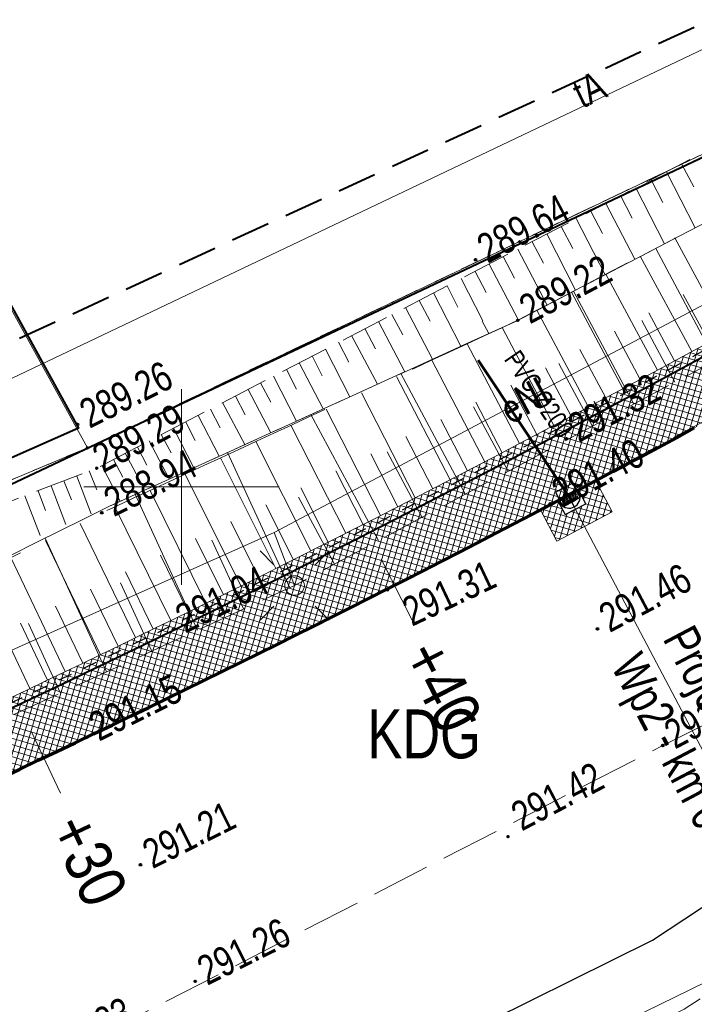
# Model space of a CAD drawing. Header units: metres. Extents: x 7437397 to 7437776, y 5556446 to 5556944.
# Tile 17 of 45: x 7437546 to 7437563, y 5556687 to 5556712. Entities that reach past the tile are written whole.
import ezdxf
from ezdxf.enums import TextEntityAlignment as Align

# ---------------------------------------------------------------- set-up
doc = ezdxf.new("R2010")
doc.units = ezdxf.units.M
doc.header["$MEASUREMENT"] = 0
for name, pattern in [('0.5_0.5', [1.5, 0.5, -0.5, 0.5]), ('BUBZ01-500', [1.75, 1.25, -0.5]), ('DGN Style 2', [6.14715, 3.68829, -2.45886]), ('DGN Style 3', [8.60601, 6.14715, -2.45886]), ('EGBU01-500', [1, 0.5, -0.5]), ('KTCR02-500', [1.5, 1, -0.5]), ('KTJZ01-500', [2, 1.5, -0.5])]:
    doc.linetypes.add(name, pattern=pattern)
for name, color, linetype, lineweight in [('203-Punkt załamania granicy działki nie stabilizowany', 7, 'Continuous', 5), ('BUBZ01', 250, 'Continuous', 5), ('BUIB02_01', 250, 'Continuous', 5), ('D_balustrada', 7, '0.5_0.5', 30), ('D_kilometraz', 7, 'Continuous', 13), ('D_kraweznik', 7, 'Continuous', 70), ('D_obrzeze', 7, 'Continuous', 40), ('D_odwodnienie liniowe_wpust', 36, 'Continuous', 25), ('D_opisy', 7, 'Continuous', 13), ('D_pobocze', 7, 'Continuous', 13), ('D_skarpa', 7, 'DGN Style 3', 20), ('D_skarpa-symbol', 7, 'Continuous', 20), ('D_zakres', 7, 'DGN Style 2', 13), ('DS_chodniki', 4, 'Continuous', 0), ('DS_nawierzchnia bitumiczna odtworzenie', 252, 'Continuous', 0), ('DS_pobocze', 1, 'Continuous', 0), ('EGBD03', 250, 'Continuous', 5), ('EGBP04_03', 250, 'Continuous', 5), ('EGBU01', 250, 'Continuous', 5), ('elementy drogowe', 250, 'Continuous', 5), ('IS-Kratka', 40, 'Continuous', 30), ('KTCR02', 250, 'Continuous', 5), ('KTJZ01', 250, 'Continuous', 5), ('KTKR01', 250, 'Continuous', 5), ('KTOK05_01', 250, 'Continuous', 5), ('latarnia na słupie lub maszcie (punkt)', 7, 'Continuous', 5), ('MPZP', 250, 'Continuous', 5), ('punkt wysokościowy sztuczny', 7, 'Continuous', 5), ('RTPW01', 250, 'Continuous', 5), ('RTPW02', 250, 'Continuous', 5), ('rzedne dla projektanta', 250, 'Continuous', 5), ('SUPE_01', 250, 'Continuous', 5), ('SUPT_01', 250, 'Continuous', 5), ('SUSM01', 250, 'Continuous', 5), ('SUSM04_01_E', 250, 'Continuous', 5), ('słup (punkt)', 7, 'Continuous', 5), ('Warstwa 3', 250, 'Continuous', 5), ('Warstwa1Kanalizacja deszczowa', 30, 'Continuous', 60)]:
    doc.layers.add(name, color=color, linetype=linetype, lineweight=lineweight)
doc.styles.get("Standard").update_dxf_attribs({"font": 'txt.shx', "width": 0.75})
doc.styles.add('Style-Arial Narrow', font='ARIALN.TTF')
doc.linetypes.add('KTOK05_01-500', pattern='A,3.75,[13,dgnlstyle-rozp_2015.shx,S=0.002778,R=0,X=0,Y=0],3.75', length=7.5)

# ---------------------------------------------------------------- blocks, each defined once
blk = doc.blocks.new('203')
at = {"layer": '203-Punkt załamania granicy działki nie stabilizowany', "linetype": 'Continuous', "lineweight": 13}
h = blk.add_hatch(color=96, dxfattribs=at)
edge = h.paths.add_edge_path()
edge.add_arc((0, 0), 0.45, 0, 360)
blk = doc.blocks.new('PW02')
at = {"layer": 'punkt wysokościowy sztuczny', "linetype": 'Continuous', "lineweight": 13}
h = blk.add_hatch(color=0, dxfattribs=at)
edge = h.paths.add_edge_path()
edge.add_arc((0, 0), 0.45, 0, 360)
blk = doc.blocks.new('SM04')
at = {"layer": 'słup (punkt)', "color": 0, "linetype": 'Continuous', "lineweight": 13}
blk.add_circle((0, 0), 2.5, dxfattribs=at)
blk = doc.blocks.new('SM011')
at = {"layer": 'latarnia na słupie lub maszcie (punkt)', "color": 0, "linetype": 'Continuous', "lineweight": 13}
for p, q in [((-5.3, 5.31), (-8.83, 8.84)), ((5.31, 5.31), (8.84, 8.84)), ((-5.3, -5.3), (-8.83, -8.83)), ((5.31, -5.3), (8.84, -8.83))]:
    blk.add_line(p, q, dxfattribs=at)

msp = doc.modelspace()

# ---------------------------------------------------------------- hatches: boundary and pattern name
at = {"layer": 'DS_nawierzchnia bitumiczna odtworzenie', "lineweight": 0}
h = msp.add_hatch(dxfattribs=at)
h.set_pattern_fill('CROSSHATCH', color=256, style=0, pattern_type=2)
h.set_pattern_definition([(73.467, (7437560.36012, 5556699.40724), (-0.143798, 0.042686), []), (343.467, (7437560.36012, 5556699.40724), (0.042686, 0.143798), [])])
h.paths.add_polyline_path([(7437560.154, 5556699.925), (7437560.154, 5556699.925), (7437560.34, 5556699.571), (7437559.809, 5556699.292), (7437559.623, 5556699.646, -0.000357), (7437559.18, 5556699.413), (7437559.6, 5556698.616), (7437561.016, 5556699.362), (7437560.596, 5556700.159, -0.000357)])

# ---------------------------------------------------------------- linework, layer by layer
at = {"layer": 'BUBZ01', "color": 7, "linetype": 'Continuous', "lineweight": 13, "flags": 128}
for points in [[(7437562.79, 5556708.26), (7437563.1, 5556707.67)], [(7437562.4, 5556708.06), (7437563.137, 5556706.623)], [(7437562.01, 5556707.85), (7437562.31, 5556707.27)], [(7437561.62, 5556707.65), (7437562.355, 5556706.216)], [(7437560.85, 5556707.25), (7437561.596, 5556705.82)], [(7437561.23, 5556707.45), (7437561.53, 5556706.87)], [(7437560.47, 5556707.05), (7437560.77, 5556706.48)], [(7437560.09, 5556706.86), (7437560.834, 5556705.423)], [(7437559.34, 5556706.47), (7437560.079, 5556705.03)], [(7437559.71, 5556706.66), (7437560.01, 5556706.1)], [(7437558.97, 5556706.27), (7437559.26, 5556705.72)], [(7437558.6, 5556706.08), (7437559.348, 5556704.649)], [(7437563.66, 5556703.23), (7437562.133, 5556706.1)], [(7437557.87, 5556705.7), (7437558.619, 5556704.268)], [(7437558.23, 5556705.89), (7437558.52, 5556705.34)], [(7437557.51, 5556705.51), (7437557.79, 5556704.97)], [(7437557.15, 5556705.33), (7437557.71, 5556704.25)], [(7437556.44, 5556704.96), (7437557.141, 5556703.596)], [(7437556.79, 5556705.14), (7437557.07, 5556704.6)], [(7437556.08, 5556704.77), (7437556.36, 5556704.24)], [(7437555.73, 5556704.59), (7437556.422, 5556703.269)], [(7437555.04, 5556704.23), (7437555.708, 5556702.944)], [(7437555.38, 5556704.41), (7437555.66, 5556703.89)], [(7437557.86, 5556703.923), (7437557.69, 5556704.24)], [(7437562.62, 5556702.68), (7437561.77, 5556704.26)], [(7437554.69, 5556704.05), (7437554.96, 5556703.53)], [(7437554.01, 5556703.7), (7437554.28, 5556703.19)], [(7437554.35, 5556703.87), (7437555.009, 5556702.626)], [(7437553.68, 5556703.52), (7437554.305, 5556702.306)], [(7437553.34, 5556703.35), (7437553.6, 5556702.84)], [(7437552.68, 5556703), (7437552.94, 5556702.5)], [(7437553.01, 5556703.17), (7437553.621, 5556701.995)], [(7437552.35, 5556702.83), (7437552.94, 5556701.685)], [(7437557.26, 5556699.81), (7437555.609, 5556702.899)], [(7437551.7, 5556702.49), (7437552.281, 5556701.385)], [(7437552.02, 5556702.66), (7437552.28, 5556702.17)], [(7437551.38, 5556702.32), (7437551.63, 5556701.84)], [(7437550.74, 5556701.99), (7437550.99, 5556701.51)], [(7437551.05, 5556702.16), (7437551.616, 5556701.083)], [(7437558.35, 5556700.4), (7437557.47, 5556702.05)], [(7437550.42, 5556701.83), (7437550.96, 5556700.784)], [(7437555.04, 5556698.63), (7437553.31, 5556701.853)], [(7437549.79, 5556701.5), (7437550.316, 5556700.491)], [(7437550.11, 5556701.66), (7437550.35, 5556701.19)], [(7437549.17, 5556701.18), (7437549.684, 5556700.204)], [(7437549.48, 5556701.34), (7437549.73, 5556700.87)], [(7437548.87, 5556701.02), (7437549.11, 5556700.56)], [(7437548.26, 5556700.7), (7437548.5, 5556700.25)], [(7437548.56, 5556700.86), (7437549.04, 5556699.95)], [(7437552.77, 5556697.42), (7437551.175, 5556700.882)], [(7437556.15, 5556699.22), (7437555.26, 5556700.9)], [(7437547.64, 5556700.41), (7437547.83, 5556699.93)], [(7437547.96, 5556700.55), (7437548.43, 5556699.64)], [(7437546.99, 5556700.16), (7437547.18, 5556699.67)], [(7437547.32, 5556700.28), (7437547.69, 5556699.31)], [(7437546.66, 5556700.03), (7437547.04, 5556699.04)], [(7437545.99, 5556699.77), (7437546.38, 5556698.76)], [(7437546.33, 5556699.9), (7437546.52, 5556699.4)], [(7437550.41, 5556696.34), (7437548.801, 5556699.829)], [(7437553.91, 5556698.03), (7437552.99, 5556699.74)], [(7437548.08, 5556695.27), (7437546.511, 5556698.69)], [(7437551.58, 5556696.88), (7437550.77, 5556698.64)], [(7437549.24, 5556695.8), (7437548.44, 5556697.55)], [(7437546.9, 5556694.73), (7437546.08, 5556696.51)]]:
    msp.add_lwpolyline(points, dxfattribs=at)
at = {"layer": 'D_kilometraz', "flags": 128}
for points in [[(7437555.902, 5556696.594), (7437555.109, 5556698.154)], [(7437546.901, 5556692.173), (7437546.152, 5556693.755)]]:
    msp.add_lwpolyline(points, dxfattribs=at)
at = {"layer": 'D_kraweznik'}
msp.add_arc((7437396.683, 5557009.404), 350, 292.91854, 298.39337, dxfattribs=at)
at = {"layer": 'D_obrzeze'}
msp.add_line((7437562.402, 5556702.828), (7437605.532, 5556726.141), dxfattribs=at)
at = {"layer": 'D_odwodnienie liniowe_wpust', "flags": 128}
msp.add_lwpolyline([(7437559.809, 5556699.292), (7437560.34, 5556699.571), (7437560.154, 5556699.925), (7437559.623, 5556699.646), (7437559.809, 5556699.292)], close=True, dxfattribs=at)
at = {"layer": 'D_opisy', "color": 1}
msp.add_line((7437559.888, 5556699.785), (7437566.106, 5556687.99), dxfattribs=at)
at = {"layer": 'D_skarpa-symbol', "flags": 128}
for points in [[(7437563.932, 5556703.938), (7437562.618, 5556706.368)], [(7437563.052, 5556703.463), (7437561.733, 5556705.903)], [(7437562.172, 5556702.988), (7437560.852, 5556705.441)], [(7437563.492, 5556703.701), (7437562.834, 5556704.918)], [(7437562.612, 5556703.225), (7437561.951, 5556704.448)], [(7437559.526, 5556701.575), (7437558.202, 5556704.076)], [(7437561.731, 5556702.751), (7437561.07, 5556703.98)], [(7437558.642, 5556701.107), (7437557.303, 5556703.66)], [(7437557.755, 5556700.644), (7437556.4, 5556703.243)], [(7437559.968, 5556701.808), (7437559.31, 5556703.048)], [(7437556.868, 5556700.182), (7437555.5, 5556702.826)], [(7437559.084, 5556701.341), (7437558.418, 5556702.604)], [(7437555.979, 5556699.725), (7437554.598, 5556702.41)], [(7437555.09, 5556699.267), (7437553.697, 5556701.993)], [(7437558.198, 5556700.876), (7437557.526, 5556702.164)], [(7437557.312, 5556700.413), (7437556.631, 5556701.724)], [(7437554.198, 5556698.815), (7437552.797, 5556701.577)], [(7437556.424, 5556699.953), (7437555.738, 5556701.286)], [(7437553.306, 5556698.363), (7437551.896, 5556701.16)], [(7437552.412, 5556697.915), (7437550.997, 5556700.745)], [(7437555.535, 5556699.496), (7437554.841, 5556700.849)], [(7437554.644, 5556699.041), (7437553.947, 5556700.413)], [(7437551.517, 5556697.469), (7437550.095, 5556700.327)], [(7437550.621, 5556697.026), (7437549.198, 5556699.912)], [(7437553.752, 5556698.589), (7437553.05, 5556699.979)], [(7437549.723, 5556696.585), (7437548.295, 5556699.495)], [(7437552.859, 5556698.138), (7437552.154, 5556699.546)], [(7437548.824, 5556696.147), (7437547.406, 5556699.067)], [(7437551.965, 5556697.692), (7437551.256, 5556699.114)], [(7437551.069, 5556697.246), (7437550.359, 5556698.684)], [(7437547.924, 5556695.711), (7437546.517, 5556698.63)], [(7437547.023, 5556695.278), (7437545.632, 5556698.196)], [(7437550.172, 5556696.805), (7437549.46, 5556698.255)], [(7437546.12, 5556694.848), (7437544.738, 5556697.756)], [(7437549.274, 5556696.365), (7437548.562, 5556697.826)], [(7437548.374, 5556695.929), (7437547.668, 5556697.389)], [(7437547.474, 5556695.493), (7437546.774, 5556696.953)], [(7437546.571, 5556695.063), (7437545.877, 5556696.519)]]:
    msp.add_lwpolyline(points, dxfattribs=at)
at = {"layer": 'D_zakres', "flags": 128}
msp.add_lwpolyline([(7437559.18, 5556699.413), (7437559.6, 5556698.616), (7437561.016, 5556699.362), (7437560.596, 5556700.159)], dxfattribs=at)
at = {"layer": 'EGBD03', "color": 96, "linetype": 'Continuous', "lineweight": 13, "flags": 128}
for points in [[(7437532.098, 5556729.132), (7437547.59, 5556701)], [(7437527.7, 5556692.63), (7437547.59, 5556701)], [(7437549.89, 5556680.73), (7437584.26, 5556697.53)]]:
    msp.add_lwpolyline(points, dxfattribs=at)
at = {"layer": 'EGBU01', "color": 96, "linetype": 'EGBU01-500', "lineweight": 13, "flags": 128}
for points in [[(7437547.59, 5556701), (7437548.13, 5556701.26)], [(7437548.13, 5556701.26), (7437547.59, 5556701)], [(7437527.7, 5556692.63), (7437547.59, 5556701)], [(7437547.59, 5556701), (7437527.7, 5556692.63)]]:
    msp.add_lwpolyline(points, dxfattribs=at)
at = {"layer": 'elementy drogowe', "color": 7, "linetype": 'Continuous', "lineweight": 13, "ltscale": 10, "flags": 128}
msp.add_lwpolyline([(7437560.546, 5556702.194), (7437560.721, 5556701.891), (7437561.046, 5556702.078)], dxfattribs=at)
at = {"layer": 'IS-Kratka'}
for p, q in [((7437560.005, 5556700.101), (7437559.562, 5556699.869)), ((7437560.096, 5556699.928), (7437559.653, 5556699.696)), ((7437560.198, 5556699.734), (7437560.005, 5556700.101)), ((7437559.562, 5556699.869), (7437559.755, 5556699.501)), ((7437560.11, 5556699.901), (7437559.667, 5556699.669)), ((7437559.764, 5556699.61), (7437559.733, 5556699.668)), ((7437559.74, 5556699.688), (7437559.743, 5556699.69)), ((7437559.755, 5556699.501), (7437560.198, 5556699.734)), ((7437559.763, 5556699.684), (7437559.824, 5556699.569)), ((7437559.826, 5556699.643), (7437559.795, 5556699.7)), ((7437559.802, 5556699.721), (7437559.805, 5556699.722)), ((7437559.825, 5556699.716), (7437559.886, 5556699.601)), ((7437559.887, 5556699.675), (7437559.857, 5556699.733)), ((7437559.864, 5556699.753), (7437559.867, 5556699.755)), ((7437559.887, 5556699.749), (7437559.948, 5556699.634)), ((7437559.887, 5556699.675), (7437559.918, 5556699.618)), ((7437559.919, 5556699.765), (7437559.98, 5556699.65)), ((7437559.929, 5556699.788), (7437559.925, 5556699.786)), ((7437559.979, 5556699.724), (7437559.949, 5556699.781)), ((7437559.979, 5556699.724), (7437560.01, 5556699.666)), ((7437559.981, 5556699.798), (7437560.042, 5556699.683)), ((7437559.991, 5556699.82), (7437559.987, 5556699.818)), ((7437560.041, 5556699.756), (7437560.011, 5556699.814)), ((7437560.041, 5556699.756), (7437560.072, 5556699.699)), ((7437560.043, 5556699.831), (7437560.104, 5556699.715)), ((7437560.053, 5556699.853), (7437560.049, 5556699.851)), ((7437560.062, 5556699.677), (7437560.065, 5556699.678)), ((7437560.103, 5556699.789), (7437560.073, 5556699.846)), ((7437560.103, 5556699.789), (7437560.134, 5556699.731)), ((7437560.124, 5556699.709), (7437560.127, 5556699.711)), ((7437559.764, 5556699.61), (7437559.794, 5556699.553)), ((7437559.818, 5556699.548), (7437559.814, 5556699.546)), ((7437559.826, 5556699.643), (7437559.856, 5556699.585)), ((7437559.88, 5556699.581), (7437559.876, 5556699.579)), ((7437559.942, 5556699.613), (7437559.938, 5556699.612)), ((7437559.977, 5556699.617), (7437560.044, 5556699.489)), ((7437560, 5556699.644), (7437560.003, 5556699.646))]:
    msp.add_line(p, q, dxfattribs=at)
for centre, radius, start, end in [((7437559.914, 5556699.737), 0.28, 181.3475, 54.0287), ((7437559.747, 5556699.675), 0.015, 117.7357, 207.7357), ((7437559.75, 5556699.677), 0.015, 27.7357, 117.7357), ((7437559.809, 5556699.707), 0.015, 117.7357, 207.7357), ((7437559.812, 5556699.709), 0.015, 27.7357, 117.7357), ((7437559.87, 5556699.74), 0.015, 117.7357, 207.7357), ((7437559.874, 5556699.742), 0.015, 27.7357, 117.7357), ((7437559.932, 5556699.772), 0.015, 117.6881, 207.6881), ((7437559.936, 5556699.774), 0.015, 27.6881, 117.6881), ((7437559.994, 5556699.805), 0.015, 117.6881, 207.6881), ((7437559.998, 5556699.807), 0.015, 27.6881, 117.6881), ((7437559.996, 5556699.659), 0.015, 297.6881, 27.6881), ((7437560.056, 5556699.838), 0.015, 117.6881, 207.6881), ((7437560.055, 5556699.69), 0.015, 207.6881, 297.6881), ((7437560.06, 5556699.839), 0.015, 27.6881, 117.6881), ((7437560.058, 5556699.692), 0.015, 297.6881, 27.6881), ((7437560.117, 5556699.722), 0.015, 207.6881, 297.6881), ((7437560.12, 5556699.724), 0.015, 297.6881, 27.6881), ((7437559.807, 5556699.56), 0.015, 207.7357, 297.7357), ((7437559.811, 5556699.562), 0.015, 297.7357, 27.7357), ((7437559.869, 5556699.592), 0.015, 207.7357, 297.7357), ((7437559.873, 5556699.594), 0.015, 297.7357, 27.7357), ((7437559.931, 5556699.625), 0.015, 207.7357, 297.7357), ((7437559.935, 5556699.627), 0.015, 297.7357, 27.7357), ((7437559.993, 5556699.657), 0.015, 207.6881, 297.6881)]:
    msp.add_arc(centre, radius, start, end, dxfattribs=at)
at = {"layer": 'KTCR02', "color": 7, "linetype": 'KTCR02-500', "lineweight": 13, "flags": 128}
msp.add_lwpolyline([(7437576.91, 5556698.6), (7437575.21, 5556697.2), (7437568.98, 5556691.34), (7437565.71, 5556688.51), (7437562.86, 5556686.65), (7437557.05, 5556683.71), (7437557.69, 5556682.42), (7437553.22, 5556680.18), (7437552.61, 5556681.5), (7437549.38, 5556679.96), (7437545.37, 5556678.26), (7437542.6, 5556677.35), (7437533.32, 5556674.74)], dxfattribs=at)
at = {"layer": 'KTKR01', "color": 7, "linetype": 'Continuous', "lineweight": 30, "flags": 128}
msp.add_lwpolyline([(7437509.93, 5556671.34), (7437513.74, 5556672.37), (7437516.19, 5556672.93), (7437525.36, 5556674.85), (7437534.27, 5556677.12), (7437543.86, 5556679.82), (7437547.6, 5556681.25), (7437562.05, 5556688.41), (7437564.55, 5556690.07), (7437567.61, 5556692.67), (7437574.17, 5556698.83), (7437574.91, 5556699.49), (7437575.69, 5556700.12)], dxfattribs=at)
at = {"layer": 'KTOK05_01', "color": 7, "linetype": 'KTOK05_01-500', "lineweight": 40, "flags": 128}
msp.add_lwpolyline([(7437532.153, 5556729.161), (7437547.36, 5556701.5), (7437527.72, 5556692.81), (7437525.62, 5556692.53), (7437523.63, 5556693.08), (7437521.96, 5556694.22), (7437517.2, 5556703.54), (7437514.83, 5556707.82), (7437509.814, 5556717.461)], dxfattribs=at)
at = {"layer": 'rzedne dla projektanta', "color": 7, "linetype": 'Continuous', "lineweight": 40}
for centre in [(7437557.52, 5556705.81), (7437558.6, 5556704.26), (7437547.34, 5556701.6), (7437559.85, 5556701.23), (7437559.43, 5556699.57), (7437547.96, 5556699.34), (7437549.79, 5556696.36), (7437560.64, 5556696.37), (7437547.58, 5556693.6), (7437562.31, 5556693.39), (7437548.95, 5556690.34), (7437550.35, 5556687.36)]:
    msp.add_circle(centre, 0.0225, dxfattribs=at)
at = {"layer": 'SUPE_01', "color": 1, "linetype": 'Continuous', "lineweight": 13}
msp.add_line((7437552.37, 5556698.835), (7437552.89, 5556697.48), dxfattribs=at)
at = {"layer": 'Warstwa 3', "color": 7, "linetype": 'Continuous', "lineweight": 0}
for p, q in [((7437550, 5556702.5), (7437550, 5556697.5)), ((7437547.5, 5556700), (7437552.5, 5556700))]:
    msp.add_line(p, q, dxfattribs=at)
at = {"layer": 'Warstwa1Kanalizacja deszczowa'}
msp.add_line((7437559.888, 5556699.785), (7437557.587, 5556703.239), dxfattribs=at)

# ---------------------------------------------------------------- block references
at = {"layer": 'EGBP04_03', "color": 96, "linetype": 'Continuous', "lineweight": 13, "xscale": 0.1, "yscale": 0.1, "zscale": 0.1}
msp.add_blockref('203', (7437547.59, 5556701), dxfattribs=at)
at = {"layer": 'RTPW02', "color": 7, "linetype": 'Continuous', "lineweight": 13, "xscale": 0.1, "yscale": 0.1, "zscale": 0.1}
for p in [(7437547.83, 5556700.48), (7437555.27, 5556697.37), (7437558.35, 5556691.06)]:
    msp.add_blockref('PW02', p, dxfattribs=at)
at = {"layer": 'SUSM01', "color": 7, "linetype": 'Continuous', "lineweight": 13, "xscale": 0.1, "yscale": 0.1, "zscale": 0.1}
msp.add_blockref('SM011', (7437552.89, 5556697.48), dxfattribs=at)
at = {"layer": 'SUSM04_01_E', "color": 7, "linetype": 'Continuous', "lineweight": 13, "xscale": 0.1, "yscale": 0.1, "zscale": 0.1}
msp.add_blockref('SM04', (7437552.89, 5556697.48), dxfattribs=at)

# ---------------------------------------------------------------- texts
at = {"layer": 'D_kilometraz', "char_height": 1.2, "attachment_point": 4, "line_spacing_factor": 1.6, "style": 'Style-Arial Narrow'}
for s, insert, rotation in [('+40', (7437556.129, 5556695.949), 296.976), ('+30', (7437547.115, 5556691.522), 295.339)]:
    msp.add_mtext(s, dxfattribs=dict(at, insert=insert, rotation=rotation))
at = {"layer": 'D_opisy', "color": 1, "insert": (7437563.091, 5556696.542), "char_height": 0.9, "attachment_point": 1, "rotation": 297.7945}
msp.add_mtext('\\pt11;{\\fArial|b0|i0|c0|p39;Projektowany wpust\\P\\fArial|b0|i0|c238|p39;Wp2 - \\fArial|b0|i0|c0|p39;km 0+045}', dxfattribs=at)
at = {"layer": 'MPZP', "color": 212, "linetype": 'Continuous', "lineweight": 30, "insert": (7437554.755, 5556693.043), "char_height": 1.25, "attachment_point": 7, "line_spacing_factor": 0.6}
msp.add_mtext('\\FWORKING_1250;\\H1x;\\W0.8;KDG', dxfattribs=at)
at = {"layer": 'RTPW01', "color": 7, "linetype": 'Continuous', "lineweight": 13, "char_height": 0.75, "attachment_point": 7, "line_spacing_factor": 0.6}
for s, insert, rotation in [('\\FWORKING_1250;\\H1x;\\W0.8;289.29', (7437547.997, 5556700.339), 27.923), ('\\FWORKING_1250;\\H1x;\\W0.8;291.31', (7437555.897, 5556696.414), 25.274), ('\\FWORKING_1250;\\H1x;\\W0.8;291.42', (7437558.706, 5556691.179), 27.718), ('\\FWORKING_1250;\\H1x;\\W0.8;291.23', (7437546.62, 5556685.225), 26.025)]:
    msp.add_mtext(s, dxfattribs=dict(at, insert=insert, rotation=rotation))
at = {"layer": 'rzedne dla projektanta', "color": 7, "linetype": 'Continuous', "lineweight": 0, "char_height": 0.75, "attachment_point": 7, "line_spacing_factor": 0.6}
for s, insert, rotation in [('\\FWORKING_1250;\\H1x;\\W0.8; 289.64', (7437557.637, 5556705.589), 27.9221), ('\\FWORKING_1250;\\H1x;\\W0.8; 289.22', (7437558.717, 5556704.039), 27.9221), ('\\FWORKING_1250;\\H1x;\\W0.8; 289.26', (7437547.451, 5556701.376), 26.4584), ('\\FWORKING_1250;\\H1x;\\W0.8; 291.40', (7437559.547, 5556699.349), 27.9221), ('\\FWORKING_1250;\\H1x;\\W0.8; 288.94', (7437548.071, 5556699.116), 26.4584), ('\\FWORKING_1250;\\H1x;\\W0.8; 291.46', (7437560.757, 5556696.149), 27.9221), ('\\FWORKING_1250;\\H1x;\\W0.8; 291.04', (7437549.901, 5556696.136), 26.4584), ('\\FWORKING_1250;\\H1x;\\W0.8; 291.15', (7437547.691, 5556693.376), 26.4584), ('\\FWORKING_1250;\\H1x;\\W0.8; 291.50', (7437562.427, 5556693.169), 27.9221), ('\\FWORKING_1250;\\H1x;\\W0.8; 291.21', (7437549.061, 5556690.116), 26.4584), ('\\FWORKING_1250;\\H1x;\\W0.8; 291.26', (7437550.461, 5556687.136), 26.4584)]:
    msp.add_mtext(s, dxfattribs=dict(at, insert=insert, rotation=rotation))
at = {"layer": 'SUPE_01', "color": 1, "linetype": 'Continuous', "lineweight": 13, "width": 0.8}
msp.add_text('eNI', height=0.75, rotation=27.9465, dxfattribs=at).set_placement((7437558.753, 5556702.221), align=Align.MIDDLE_CENTER)
at = {"layer": 'SUPT_01', "color": 30, "linetype": 'Continuous', "lineweight": 13, "insert": (7437560.593, 5556709.822), "char_height": 0.75, "attachment_point": 8, "rotation": 25.4634, "line_spacing_factor": 0.6}
msp.add_mtext('\\FWORKING;\\H1x;\\W0.8;tA', dxfattribs=at)

# ---------------------------------------------------------------- next in the draw order: wipeouts: each hides what was drawn before it
at = {"color": 7, "linetype": 'Continuous', "lineweight": 13, "ltscale": 10}
msp.add_wipeout([(7437560.221, 5556702.007), (7437560.222, 5556702.758), (7437560.872, 5556702.381)], dxfattribs=at).dxf.layer = 'elementy drogowe'

# ---------------------------------------------------------------- next in the draw order: hatches: boundary and pattern name
at = {"layer": 'DS_chodniki'}
h = msp.add_hatch(dxfattribs=at)
h.set_pattern_fill('CROSSHATCH', color=256, style=0, pattern_type=2)
h.set_pattern_definition([(73.46674, (7437570.81996, 5556706.75558), (-0.1437982, 0.04268577), []), (343.46675, (7437570.81996, 5556706.75558), (0.04268577, 0.1437982), [])])
h.paths.add_polyline_path([(7437562.402, 5556702.828, -0.023893), (7437532.396, 5556688.415), (7437530.778, 5556687.731, -0.394504), (7437522.445, 5556690.787), (7437521.799, 5556692.066), (7437520.46, 5556691.39), (7437521.106, 5556690.111, 0.394504), (7437531.362, 5556686.349), (7437532.98, 5556687.034, 0.021064), (7437559.623, 5556699.646), (7437559.623, 5556699.646), (7437559.888, 5556699.785, 0.002613), (7437563.116, 5556701.508), (7437592.616, 5556717.455), (7437593.223, 5556719.488)])
at = {"layer": 'DS_pobocze', "lineweight": 0}
h = msp.add_hatch(dxfattribs=at)
h.set_pattern_fill('CROSSHATCH', color=256, style=0, pattern_type=2)
h.set_pattern_definition([(73.46674, (7437527.08768, 5556687.80706), (-0.1437982, 0.04268577), []), (343.46675, (7437527.08768, 5556687.80706), (0.04268577, 0.1437982), [])])
h.paths.add_polyline_path([(7437562.283, 5556703.048, -0.023893), (7437532.299, 5556688.645), (7437530.681, 5556687.961, -0.394504), (7437522.668, 5556690.9), (7437522.022, 5556692.179), (7437521.799, 5556692.066), (7437522.445, 5556690.787, 0.394504), (7437530.778, 5556687.731), (7437532.396, 5556688.415, 0.023893), (7437562.402, 5556702.828), (7437593.223, 5556719.488), (7437593.104, 5556719.708)])

# ---------------------------------------------------------------- next in the draw order: linework, layer by layer
at = {"layer": 'BUBZ01', "color": 7, "linetype": 'BUBZ01-500', "lineweight": 13, "flags": 128}
msp.add_lwpolyline([(7437528.318, 5556692.995), (7437547.83, 5556700.48), (7437576.23, 5556715.25), (7437589.02, 5556721.32), (7437589.43, 5556720.35), (7437575.67, 5556713.15), (7437558.6, 5556704.26), (7437548.16, 5556699.51), (7437535.53, 5556693.23), (7437528.982, 5556691.059)], dxfattribs=at)
msp.add_lwpolyline([(7437524.04, 5556689.42), (7437535.53, 5556693.23), (7437548.16, 5556699.51), (7437558.6, 5556704.26), (7437575.67, 5556713.15), (7437589.43, 5556720.35), (7437590.07, 5556719.5), (7437590.16, 5556717.95), (7437574.86, 5556709.22), (7437552.89, 5556697.48), (7437530.34, 5556687.12), (7437524.27, 5556688.21), (7437524.04, 5556689.42)], close=True, dxfattribs=at)
at = {"layer": 'BUBZ01', "color": 7, "linetype": 'Continuous', "lineweight": 13, "flags": 128}
for points in [[(7437561.57, 5556702.12), (7437560.025, 5556705.002)], [(7437560.51, 5556701.55), (7437559.65, 5556703.16)]]:
    msp.add_lwpolyline(points, dxfattribs=at)
at = {"layer": 'BUIB02_01', "color": 212, "linetype": 'Continuous', "lineweight": 40, "flags": 128}
msp.add_lwpolyline([(7437471.018, 5556680.168), (7437490.105, 5556682.798), (7437506.941, 5556685.963), (7437514.516, 5556687.29), (7437530.92, 5556693.586), (7437543.72, 5556699.172), (7437579.76, 5556716.205), (7437631.582, 5556743.722), (7437615.039, 5556772.576)], dxfattribs=at)
at = {"layer": 'D_balustrada', "ltscale": 0.7, "flags": 128}
msp.add_lwpolyline([(7437521.799, 5556692.066), (7437522.557, 5556690.843, 0.394504), (7437530.729, 5556687.846), (7437532.348, 5556688.53, 0.023893), (7437562.343, 5556702.938), (7437590.074, 5556717.928), (7437590.026, 5556719.569)], format="xyb", dxfattribs=at)
at = {"layer": 'D_obrzeze'}
msp.add_arc((7437396.683, 5557009.404), 348.5, 292.91854, 298.39337, dxfattribs=at)
at = {"layer": 'D_pobocze', "flags": 128}
msp.add_lwpolyline([(7437522.668, 5556690.9, 0.394504), (7437530.681, 5556687.961), (7437532.299, 5556688.645, 0.023893), (7437562.283, 5556703.048), (7437593.104, 5556719.708)], format="xyb", dxfattribs=at)
at = {"layer": 'D_skarpa', "flags": 128}
msp.add_lwpolyline([(7437524.288, 5556689.548), (7437524.714, 5556689.687), (7437525.28, 5556689.873), (7437525.75, 5556690.027), (7437526.151, 5556690.158), (7437526.498, 5556690.272), (7437526.804, 5556690.372), (7437527.078, 5556690.462), (7437527.326, 5556690.543), (7437527.555, 5556690.618), (7437527.767, 5556690.687), (7437527.965, 5556690.752), (7437528.153, 5556690.814), (7437528.333, 5556690.873), (7437528.506, 5556690.929), (7437528.675, 5556690.985), (7437528.84, 5556691.039), (7437529.003, 5556691.092), (7437529.165, 5556691.145), (7437529.354, 5556691.207), (7437529.831, 5556691.363), (7437530.308, 5556691.52), (7437530.785, 5556691.676), (7437531.258, 5556691.831), (7437531.728, 5556691.985), (7437532.198, 5556692.139), (7437532.668, 5556692.293), (7437533.138, 5556692.447), (7437533.609, 5556692.601), (7437534.079, 5556692.755), (7437534.55, 5556692.909), (7437535.021, 5556693.063), (7437535.492, 5556693.218), (7437535.937, 5556693.43), (7437536.38, 5556693.648), (7437536.823, 5556693.866), (7437537.266, 5556694.083), (7437537.709, 5556694.301), (7437538.152, 5556694.519), (7437538.595, 5556694.737), (7437539.038, 5556694.954), (7437539.48, 5556695.172), (7437539.923, 5556695.389), (7437540.366, 5556695.607), (7437540.808, 5556695.825), (7437541.251, 5556696.042), (7437541.693, 5556696.26), (7437542.136, 5556696.477), (7437542.579, 5556696.695), (7437543.021, 5556696.912), (7437543.463, 5556697.13), (7437543.906, 5556697.347), (7437544.348, 5556697.565), (7437544.791, 5556697.782), (7437545.233, 5556698), (7437545.675, 5556698.217), (7437546.118, 5556698.434), (7437546.56, 5556698.652), (7437547.002, 5556698.869), (7437547.445, 5556699.087), (7437547.887, 5556699.304), (7437548.334, 5556699.513), (7437548.781, 5556699.72), (7437549.229, 5556699.927), (7437549.676, 5556700.134), (7437550.124, 5556700.341), (7437550.571, 5556700.548), (7437551.019, 5556700.755), (7437551.467, 5556700.962), (7437551.914, 5556701.169), (7437552.362, 5556701.376), (7437552.81, 5556701.583), (7437553.258, 5556701.79), (7437553.706, 5556701.997), (7437554.154, 5556702.204), (7437554.602, 5556702.411), (7437555.05, 5556702.618), (7437555.498, 5556702.826), (7437555.946, 5556703.033), (7437556.394, 5556703.24), (7437556.843, 5556703.447), (7437557.291, 5556703.655), (7437557.739, 5556703.862), (7437558.188, 5556704.069), (7437558.636, 5556704.279), (7437559.073, 5556704.508), (7437559.51, 5556704.737), (7437559.947, 5556704.966), (7437560.384, 5556705.196), (7437560.821, 5556705.425), (7437561.262, 5556705.656), (7437561.705, 5556705.888), (7437562.147, 5556706.121), (7437562.59, 5556706.353), (7437563.033, 5556706.585), (7437563.476, 5556706.817), (7437563.919, 5556707.05), (7437564.362, 5556707.282), (7437564.804, 5556707.514), (7437565.247, 5556707.746), (7437565.69, 5556707.979), (7437566.133, 5556708.211), (7437566.576, 5556708.443), (7437567.019, 5556708.676), (7437567.461, 5556708.908), (7437567.904, 5556709.14), (7437568.347, 5556709.372), (7437568.79, 5556709.605), (7437569.233, 5556709.837), (7437569.676, 5556710.069), (7437570.121, 5556710.297), (7437570.565, 5556710.526), (7437571.01, 5556710.755), (7437571.455, 5556710.983), (7437571.9, 5556711.212), (7437572.344, 5556711.441), (7437572.789, 5556711.669), (7437573.234, 5556711.898), (7437573.679, 5556712.126), (7437574.124, 5556712.355), (7437574.568, 5556712.584), (7437575.013, 5556712.812), (7437575.458, 5556713.041), (7437575.908, 5556713.259), (7437576.364, 5556713.468), (7437576.82, 5556713.676), (7437577.275, 5556713.885), (7437577.731, 5556714.094), (7437578.186, 5556714.302), (7437578.642, 5556714.511), (7437579.097, 5556714.72), (7437579.553, 5556714.928), (7437580.009, 5556715.137), (7437580.463, 5556715.349), (7437580.897, 5556715.596), (7437581.331, 5556715.844), (7437581.766, 5556716.092), (7437582.2, 5556716.34), (7437582.635, 5556716.588), (7437583.069, 5556716.836), (7437583.504, 5556717.083), (7437583.938, 5556717.331), (7437584.372, 5556717.579), (7437584.807, 5556717.827), (7437585.241, 5556718.075), (7437585.676, 5556718.322), (7437586.11, 5556718.57), (7437586.544, 5556718.818), (7437586.979, 5556719.066), (7437587.413, 5556719.314), (7437587.848, 5556719.562), (7437588.282, 5556719.809), (7437588.716, 5556720.057), (7437589.151, 5556720.305), (7437589.223, 5556720.346)], dxfattribs=at)
at = {"layer": 'D_skarpa-symbol', "flags": 128}
for points in [[(7437561.291, 5556702.515), (7437559.97, 5556704.978)], [(7437560.41, 5556702.042), (7437559.091, 5556704.518)], [(7437560.85, 5556702.278), (7437560.189, 5556703.512)]]:
    msp.add_lwpolyline(points, dxfattribs=at)
at = {"layer": 'EGBD03', "color": 96, "linetype": 'Continuous', "lineweight": 13, "flags": 128}
msp.add_lwpolyline([(7437574.98, 5556714.07), (7437547.59, 5556701)], dxfattribs=at)
at = {"layer": 'EGBU01', "color": 96, "linetype": 'EGBU01-500', "lineweight": 13, "flags": 128}
for points in [[(7437548.13, 5556701.26), (7437574.98, 5556714.07)], [(7437574.98, 5556714.07), (7437548.13, 5556701.26)]]:
    msp.add_lwpolyline(points, dxfattribs=at)
at = {"layer": 'KTJZ01', "color": 7, "linetype": 'KTJZ01-500', "lineweight": 13, "flags": 128}
msp.add_lwpolyline([(7437487.24, 5556665.88), (7437500.01, 5556668.65), (7437509.93, 5556671.34), (7437514.81, 5556672.66), (7437528.54, 5556677.57), (7437546.18, 5556685.08), (7437562.31, 5556693.39), (7437575.78, 5556700.17), (7437584.6, 5556705.2), (7437599.33, 5556712.79), (7437607.41, 5556717.03), (7437624.22, 5556725.75), (7437636.91, 5556731.79), (7437639.91, 5556733.3), (7437648.13, 5556737.1), (7437664.08, 5556744.94), (7437674.41, 5556750.47), (7437695.47, 5556762.01), (7437726.23, 5556778.98), (7437745.592, 5556790.579), (7437740.524, 5556799.89), (7437726.071, 5556794.065), (7437721.424, 5556793.261), (7437718.653, 5556793.684), (7437716.454, 5556794.853), (7437714.78, 5556796.65), (7437713.44, 5556798.18), (7437704.05, 5556814.76), (7437696.46, 5556806.77), (7437698.53, 5556806.84), (7437700.74, 5556806.26), (7437702.79, 5556804.94), (7437704.06, 5556803.16), (7437709.44, 5556793.77), (7437711.44, 5556790.12), (7437712.13, 5556787.63), (7437712.21, 5556785.35), (7437711.59, 5556783.66), (7437709.87, 5556781.76), (7437701.28, 5556777.09), (7437699.42, 5556776.48), (7437697.78, 5556776.19), (7437695.76, 5556776.41), (7437693.65, 5556777.51), (7437692.09, 5556778.89), (7437690.49, 5556781.22), (7437685.25, 5556778.28), (7437686.1, 5556775.03), (7437686.085, 5556773.72), (7437685.81, 5556772.51), (7437685.3, 5556771.32), (7437684.475, 5556769.98), (7437683.43, 5556768.68), (7437682.12, 5556767.23), (7437680.52, 5556765.9), (7437679.609, 5556765.424), (7437667.4, 5556758.73), (7437656.58, 5556752.94), (7437646.03, 5556747.24), (7437635.04, 5556741.31), (7437625.46, 5556735.97), (7437617.31, 5556731.03), (7437610.73, 5556727.32), (7437599.83, 5556721.28), (7437592.56, 5556717.41), (7437581.48, 5556711.39), (7437572.19, 5556706.38), (7437570.63, 5556705.57), (7437559.43, 5556699.57), (7437555.27, 5556697.37), (7437547.58, 5556693.6), (7437542.1, 5556690.99), (7437536.78, 5556688.64), (7437527.13, 5556684.56), (7437524.75, 5556685.69), (7437522.99, 5556687.15), (7437521.44, 5556689.45), (7437520.46, 5556691.39), (7437515.43, 5556689.51), (7437516.09, 5556686.202), (7437515.98, 5556684.5), (7437514.73, 5556681.38), (7437513.55, 5556680.28), (7437512.1, 5556679.32), (7437507.87, 5556678.13), (7437498.81, 5556675.82), (7437492.9, 5556674.29)], dxfattribs=at)
at = {"layer": 'MPZP', "color": 212, "linetype": 'KTCR02-500', "lineweight": 40, "flags": 128}
msp.add_lwpolyline([(7437738.295, 5556803.984), (7437715.191, 5556791.784), (7437661.349, 5556763.226), (7437574.511, 5556717.006), (7437530.05, 5556696.506), (7437525.798, 5556698.029), (7437514.19, 5556719.761)], dxfattribs=at)
at = {"layer": 'SUPE_01', "color": 1, "linetype": 'Continuous', "lineweight": 13, "flags": 128}
msp.add_lwpolyline([(7437601.635, 5556725.162), (7437600.216, 5556724.388), (7437574.398, 5556710.521), (7437552.37, 5556698.835), (7437529.759, 5556688.702), (7437521.807, 5556691.71), (7437513.451, 5556689.173), (7437513.22, 5556690)], dxfattribs=at)
at = {"layer": 'SUPT_01', "color": 30, "linetype": 'Continuous', "lineweight": 13, "flags": 128}
msp.add_lwpolyline([(7437624.834, 5556744.449), (7437603.973, 5556732.899), (7437579.114, 5556719.1), (7437574.314, 5556716.425), (7437544.39, 5556702.175), (7437531.441, 5556696.093), (7437491.469, 5556686.466), (7437485.362, 5556685.024)], dxfattribs=at)

# ---------------------------------------------------------------- next in the draw order: texts
at = {"layer": 'D_opisy', "color": 1, "insert": (7437558.645, 5556703.546), "char_height": 0.9, "attachment_point": 1, "rotation": 304.3153}
msp.add_mtext('\\pt11;{\\fArial|b0|i0|c0|p39;\\H0.5556x;\\C3;P\\fArial|b0|i0|c238|p39;VC %%c200}', dxfattribs=at)
at = {"layer": 'rzedne dla projektanta', "color": 7, "linetype": 'Continuous', "lineweight": 0, "insert": (7437559.967, 5556701.009), "char_height": 0.75, "attachment_point": 7, "rotation": 27.9221, "line_spacing_factor": 0.6}
msp.add_mtext('\\FWORKING_1250;\\H1x;\\W0.8; 291.32', dxfattribs=at)

doc.saveas('drawing.dxf')
